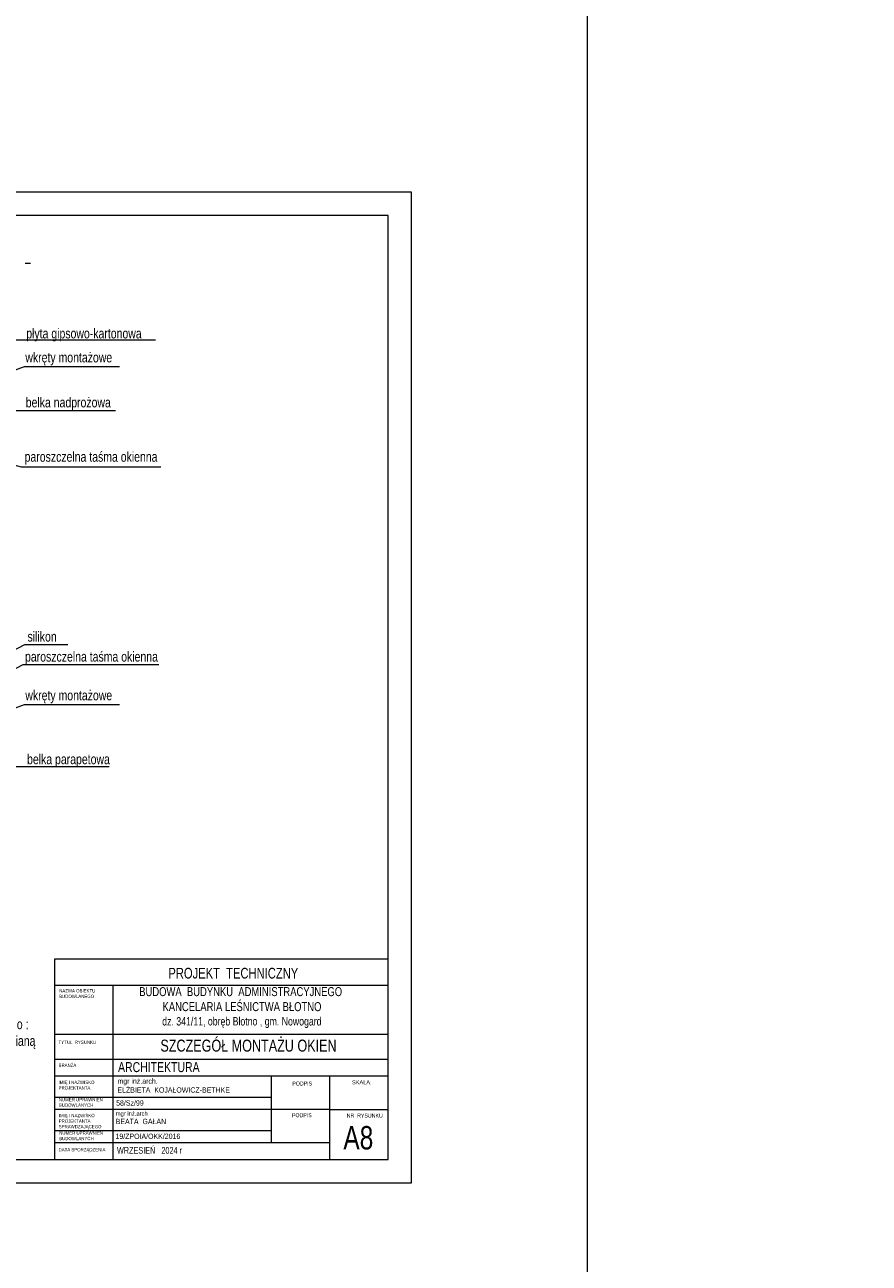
# Model space of a CAD drawing. Header units: inches. Extents: x 53216 to 117387, y -66787 to -22834.
# Tile 59 of 256: x 59985 to 60238, y -30697 to -30326. Entities that reach past the tile are written whole.
import ezdxf
from ezdxf.enums import TextEntityAlignment as Align

# ---------------------------------------------------------------- set-up
doc = ezdxf.new("R2010")
doc.units = ezdxf.units.IN
doc.header["$MEASUREMENT"] = 0
doc.layers.get('0').update_dxf_attribs({"lineweight": 0})
doc.layers.add('A--tabelka rysunku', color=7, linetype='Continuous', lineweight=0)
doc.layers.add('A--tabelka-opisy uwagi', color=7, linetype='Continuous', lineweight=0)
doc.styles.add('1-50', font='arial.ttf', dxfattribs={"width": 0.75, "height": 12.5})
doc.styles.add('1-500', font='arial.ttf', dxfattribs={"width": 0.75, "height": 1.25})
doc.styles.add('Arial narrow', font='arial.ttf', dxfattribs={"width": 0.75})
doc.styles.get("Standard").update_dxf_attribs({"font": 'arial.ttf', "width": 0.75})
doc.styles.add('STYL-1', font='arial.ttf', dxfattribs={"width": 0.75})

msp = doc.modelspace()

# ---------------------------------------------------------------- linework, layer by layer
at = {"color": 7, "linetype": 'Continuous', "lineweight": 18}
msp.add_line((59987.075, -30397.689), (59985.467, -30397.689), dxfattribs=at)
at = {"linetype": 'Continuous', "ltscale": 12}
for p, q in [((60024.557, -30420.705), (59976.293, -30420.705)), ((59966.543, -30441.773), (60012.588, -30441.773)), ((59966.015, -30548.482), (60010.703, -30548.482))]:
    msp.add_line(p, q, dxfattribs=at)
for points in [[(59946.701, -30442.81), (59985.29, -30428.607), (60013.787, -30428.607)], [(59941.215, -30447.057), (59984.255, -30458.7), (60026.149, -30458.7)], [(59938.096, -30536.662), (59985.349, -30511.918), (59998.231, -30511.918)], [(59938.635, -30542.062), (59984.846, -30517.949), (60025.525, -30517.949)], [(59946.701, -30544.101), (59985.29, -30529.898), (60013.787, -30529.898)]]:
    msp.add_lwpolyline(points, dxfattribs=at)
at = {"layer": 'A--tabelka rysunku', "linetype": 'Continuous'}
for p, q in [((60094.29, -30606.283), (59994.29, -30606.283)), ((60094.29, -30614.096), (59994.29, -30614.096)), ((60011.79, -30614.096), (60011.79, -30666.283)), ((60094.29, -30628.783), (59994.29, -30628.783)), ((60094.29, -30628.783), (59994.29, -30628.783)), ((60094.29, -30636.283), (59994.29, -30636.283)), ((60094.29, -30641.283), (59994.29, -30641.283)), ((60059.29, -30661.283), (60059.29, -30641.283)), ((60076.79, -30666.283), (60076.79, -30641.283)), ((60059.29, -30647.683), (59994.29, -30647.683)), ((60076.79, -30651.283), (59994.29, -30651.283)), ((60076.79, -30651.283), (60094.29, -30651.283)), ((60059.29, -30657.683), (59994.29, -30657.683)), ((60076.79, -30661.283), (59994.29, -30661.283))]:
    msp.add_line(p, q, dxfattribs=at)
for points in [[(60153.926, -31068.64), (61203.926, -31068.64), (61203.926, -29583.64), (60153.926, -29583.64)], [(59681.29, -30673.283), (60101.29, -30673.283), (60101.29, -30376.283), (59681.29, -30376.283)], [(59681.29, -30673.283), (60101.29, -30673.283), (60101.29, -30376.283), (59681.29, -30376.283)], [(59706.29, -30666.283), (60094.29, -30666.283), (60094.29, -30383.283), (59706.29, -30383.283)], [(59994.29, -30666.283), (60094.29, -30666.283), (60094.29, -30606.283), (59994.29, -30606.283)]]:
    msp.add_lwpolyline(points, close=True, dxfattribs=at)

# ---------------------------------------------------------------- texts
at = {"linetype": 'Continuous', "ltscale": 12, "insert": (59844.623, -30614.229), "char_height": 3, "attachment_point": 1, "style": '1-50'}
msp.add_mtext('UWAGA:\\Pmontaż stolarki okiennej i drzwiowej \\Pwszystkie połączenia  ościeżnic ze ścianą wymaga bardzo dokładnego uszczelnienia dwuetapowego :\\P- z wykorzystaniem pianki poliuretanowej – dokładnie wypełnić szczelinę między ramą okienną a ścianą\\P- z wykorzystaniem rozciągliwych i elastycznych taśmy pe\\P ( wewnętrzna - paroszczelna, zewnętrzna  - paroprzepuszczalna),\\P- parapety – montowane na termicznych profilach podokiennych,\\P- drzwi zewnętrzne – izolacja progu z zastosowaniem termoizolacyjnej podwaliny progowej,', dxfattribs=at)
at = {"layer": 'A--tabelka rysunku', "style": 'Arial narrow'}
msp.add_text('SKALA:', height=1.2, dxfattribs=at).set_placement((60083.462, -30642.55), align=Align.TOP_LEFT)
at = {"layer": 'A--tabelka rysunku', "linetype": 'Continuous', "insert": (60047.871, -30608.841), "char_height": 3.2, "width": 125.59644, "attachment_point": 2, "style": 'Arial narrow'}
msp.add_mtext('PROJEKT  TECHNICZNY', dxfattribs=at)
at = {"layer": 'A--tabelka rysunku'}
for s, insert, char_height, width, attachment_point, style in [('NAZWA OBIEKTU\\PBUDOWLANEGO', (59995.675, -30615.231), 1, 55.43527, 1, 'Arial narrow'), ('{\\H0.75x;BUDOWA  BUDYNKU  ADMINISTRACYJNEGO\\P KANCELARIA LEŚNICTWA BŁOTNO\\P\\H0.9259x; dz. 341/11, obręb Błotno , gm. Nowogard}', (60050.077, -30614.621), 3.6, 597.29156, 2, '1-500'), ('TYTUŁ  RYSUNKU', (59995.494, -30630.637), 1, 55.43527, 1, 'Arial narrow'), ('BRANŻA', (59995.494, -30637.538), 1, 55.43527, 1, 'Arial narrow'), ('IMIĘ I NAZWISKO \\PPROJEKTANTA', (59995.494, -30642.66), 1, 55.43527, 1, 'Arial narrow'), ('PODPIS ', (60065.561, -30642.927), 1.2, 55.43527, 1, 'Arial narrow'), ('NUMER UPRAWNIEŃ \\PBUDOWLANYCH', (59995.583, -30647.832), 1, 55.43527, 1, 'Arial narrow'), ('\\P58/Sz/99', (60012.753, -30645.879), 1.6, 55.43527, 1, 'Arial narrow'), ('IMIĘ I NAZWISKO \\PPROJEKTANTA\\PSPRAWDZAJĄCEGO', (59995.551, -30652.606), 1, 55.43527, 1, 'Arial narrow'), ('{\\H0.8333x;mgr inż.arch\\P}BEATA  GAŁAN    \\P    ', (60012.622, -30651.862), 1.6, 43.97836, 1, 'Arial narrow'), ('PODPIS  ', (60065.447, -30652.418), 1.2, 55.43527, 1, 'Arial narrow'), ('NR  RYSUNKU', (60081.859, -30652.525), 1.2, 14.42923, 1, 'Arial narrow'), ('NUMER UPRAWNIEŃ \\PBUDOWLANYCH', (59995.687, -30657.836), 1, 55.43527, 1, 'Arial narrow'), ('A8', (60080.864, -30656.27), 7, 13.01934, 1, 'Arial narrow'), (' 19/ZPOIA/OKK/2016\\P       ', (60011.976, -30658.536), 1.6, 43.97836, 1, 'Arial narrow'), ('DATA SPORZĄDZENIA', (59995.494, -30662.848), 1, 55.43527, 1, 'Arial narrow'), ('WRZESIEŃ   2024 r', (60012.991, -30662.569), 2, 55.43527, 1, 'Arial narrow')]:
    msp.add_mtext(s, dxfattribs=dict(at, insert=insert, char_height=char_height, width=width, attachment_point=attachment_point, style=style))
at = {"layer": 'A--tabelka rysunku', "ltscale": 35, "attachment_point": 2}
for s, insert, char_height, width, style in [('SZCZEGÓŁ MONTAŻU OKIEN', (60052.422, -30630.359), 3.6, 72.02551, 'STYL-1'), ('\\pxql;ARCHITEKTURA ', (60076.121, -30637.098), 3, 125.59644, 'Arial narrow')]:
    msp.add_mtext(s, dxfattribs=dict(at, insert=insert, char_height=char_height, width=width, style=style))
at = {"layer": 'A--tabelka rysunku', "insert": (60013.133, -30641.988), "char_height": 1.6, "width": 55.43527, "attachment_point": 1}
msp.add_mtext('{\\W0.75;mgr inż.arch.\\PELŻBIETA  KOJAŁOWICZ-BETHKE}', dxfattribs=at)
at = {"layer": 'A--tabelka-opisy uwagi', "linetype": 'Continuous', "lineweight": 5, "style": '1-50', "width": 0.75}
for s, p in [(' płyta gipsowo-kartonowa', (59984.939, -30420.159)), (' wkręty montażowe', (59984.664, -30427.347)), ('belka nadprożowa', (59985.658, -30440.834)), ('paroszczelna taśma okienna', (59985.314, -30457.127)), ('silikon', (59986.196, -30511.039)), ('paroszczelna taśma okienna', (59985.445, -30517.041)), (' wkręty montażowe', (59984.664, -30528.638)), (' belka parapetowa', (59985.186, -30547.795))]:
    msp.add_text(s, height=3, dxfattribs=at).set_placement(p)

doc.saveas('drawing.dxf')
